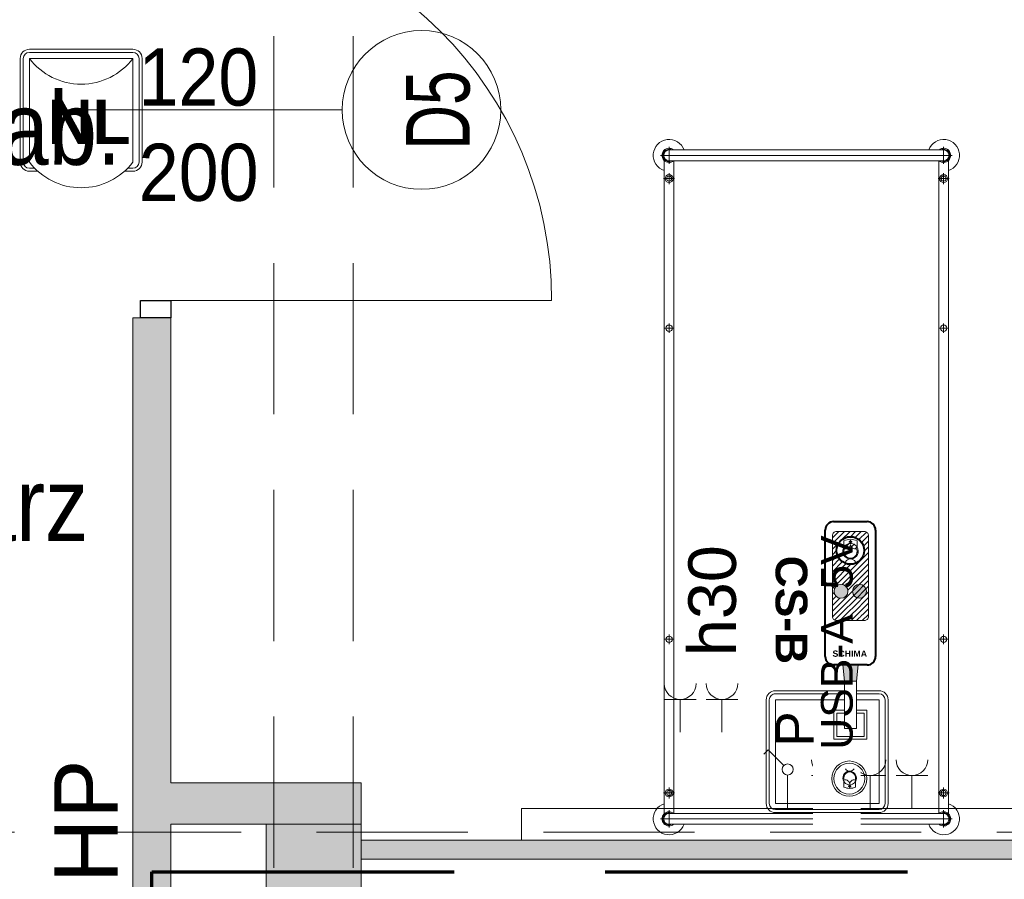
# Model space of a CAD drawing. Header units: centimetres. Extents: x -1253 to 21770, y -8842 to 3590.
# Tile 110 of 120: x 495 to 805, y 1846 to 2117. Entities that reach past the tile are written whole.
import ezdxf

# ---------------------------------------------------------------- set-up
doc = ezdxf.new("R2010")
doc.units = ezdxf.units.CM
for name, pattern in [('Długa kreska', [142.875, 95.25, -47.625]), ('Hidden', [71.4375, 47.625, -23.8125]), ('Ukryte', [71.438, 47.625, -23.813])]:
    doc.linetypes.add(name, pattern=pattern)
for name, color, linetype, lineweight in [('A-ANNO-NOTE', 131, 'Continuous', 9), ('A-AREA-IDEN', 2, 'Continuous', 13), ('A-DETL', 90, 'Continuous', 9), ('A-DETL-GENF', 92, 'Continuous', 9), ('A-DETL-HDLN', 90, 'Ukryte', 9), ('A-DETL-MEDM', 33, 'Continuous', 13), ('A-DOOR', 31, 'Continuous', 13), ('A-WALL', 113, 'Continuous', 13), ('A-WALL-PATT', 111, 'Continuous', 13), ('G-ANNO-TEXT', 231, 'Continuous', 13), ('I-FURN', 30, 'Continuous', 9), ('PRZYW_Elementy_inst_przyw', 7, 'Continuous', 9), ('Q-SPCQ', 91, 'Continuous', 9), ('S-COLS', 52, 'Continuous', 13)]:
    doc.layers.add(name, color=color, linetype=linetype, lineweight=lineweight)
doc.styles.add('adam', font='arialbd.ttf')
doc.styles.add('Arial', font='arial.ttf', dxfattribs={"width": 0.9, "height": 18})
doc.styles.add('Arial_1', font='arial.ttf', dxfattribs={"width": 0.7, "height": 20})
doc.styles.add('Arial_10', font='arial.ttf', dxfattribs={"height": 20})
doc.styles.add('Arial_11', font='arial.ttf', dxfattribs={"width": 0.85, "height": 23})
doc.styles.add('Arial_4', font='arial.ttf', dxfattribs={"height": 10})
doc.styles.add('Arial_5', font='arial.ttf', dxfattribs={"height": 12})
doc.styles.add('Arial_6', font='arial.ttf', dxfattribs={"height": 15})

# ---------------------------------------------------------------- blocks, each defined once
blk = doc.blocks.new('M_Concrete-Square-Column - 300 x 300mm-1795930-6_piętro IV __13_80 m_ - stan projektowany')
at = {"layer": 'S-COLS', "lineweight": 9}
blk.add_hatch(color=254, dxfattribs=at).paths.add_polyline_path([(15, -15), (15, 15), (-15, 15), (-15, -15)], flags=0)
for p, q in [((15, 15), (-15, 15)), ((-15, 15), (-15, -15)), ((15, -15), (15, 15)), ((-15, -15), (15, -15))]:
    blk.add_line(p, q, dxfattribs=at)
blk = doc.blocks.new('łóżko 195x90 typ FAMED _102039_ - łóżko 195x90 typ FAMED _102039_-832813-6_piętro IV __13_80 m_ - stan projektowany')
at = {"layer": 'I-FURN'}
for p, q in [((-43.25, 102.02), (-43.25, 107.47)), ((-43.25, 106.45), (43.25, 106.45)), ((43.25, 102.02), (43.25, 107.47)), ((-45.98, 104.75), (45.97, 104.75)), ((-44.75, 103.1), (-44.75, -102.61)), ((-43.25, 103.05), (43.25, 103.05)), ((-41.75, -102.55), (-41.75, 103.1)), ((41.75, -102.61), (41.75, 103.05)), ((44.75, 103.1), (44.75, -102.61)), ((-45, 96.6), (-41.5, 96.6)), ((-43.25, 94.85), (-43.25, 98.35)), ((45, 96.6), (41.5, 96.6)), ((43.25, 94.85), (43.25, 98.35)), ((-43.25, 49.69), (-43.25, 46.69)), ((43.25, 49.69), (43.25, 46.69)), ((-44.75, 48.19), (-41.75, 48.19)), ((44.75, 48.19), (41.75, 48.19)), ((-43.25, -48.31), (-43.25, -51.31)), ((43.25, -48.31), (43.25, -51.31)), ((-44.75, -49.81), (-41.75, -49.81)), ((44.75, -49.81), (41.75, -49.81)), ((-43.25, -95.18), (-43.25, -98.68)), ((43.25, -95.18), (43.25, -98.68)), ((-45, -96.93), (-41.5, -96.93)), ((45, -96.93), (41.5, -96.93)), ((-43.25, -101.53), (-43.25, -106.98)), ((43.25, -101.53), (43.25, -106.98)), ((45.97, -104.25), (-45.98, -104.25)), ((-43.25, -102.55), (43.25, -102.55)), ((-43.25, -105.95), (43.25, -105.95))]:
    blk.add_line(p, q, dxfattribs=at)
for centre, radius in [((-43.25, 96.6), 1.25), ((-43.25, 96.6), 0.8), ((43.25, 96.6), 1.25), ((43.25, 96.6), 0.8), ((-43.25, 48.19), 1), ((43.25, 48.19), 1), ((-43.25, -49.81), 1), ((43.25, -49.81), 1), ((-43.25, -96.93), 1.25), ((-43.25, -96.93), 0.8), ((43.25, -96.93), 1.25), ((43.25, -96.93), 0.8)]:
    blk.add_circle(centre, radius, dxfattribs=at)
for centre, radius, start, end in [((-43.25, 104.75), 5, 19.8769, 252.5424), ((43.25, 104.75), 5, 287.4576, 160.1231), ((-43.25, 104.75), 2.23, 49.8221, 312.3887), ((-43.25, 104.75), 1.93, 62.0207, 297.9793), ((-43.25, 104.75), 1.7, 90, 270), ((43.25, 104.75), 2.23, 229.8221, 130.1779), ((43.25, 104.75), 1.93, 242.0207, 117.9793), ((43.25, 104.75), 1.7, 270, 90), ((-43.25, -104.25), 5, 107.4576, 340.1231), ((-43.25, -104.25), 2.23, 49.8221, 310.1779), ((-43.25, -104.25), 1.93, 62.0207, 297.9793), ((43.25, -104.25), 5, 199.8769, 72.5424), ((43.25, -104.25), 2.23, 229.8221, 130.1779), ((43.25, -104.25), 1.93, 242.0207, 117.9793), ((-43.25, -104.25), 1.7, 90, 270), ((43.25, -104.25), 1.7, 270, 90)]:
    blk.add_arc(centre, radius, start, end, dxfattribs=at)
blk = doc.blocks.new('Panel Gazowo Oswietleniowy 2 - Type 1-2423792-6_piętro IV __13_80 m_ - stan projektowany')
at = {"layer": 'Q-SPCQ'}
for p, q in [((-112.5, 47.33), (-102.5, 47.33)), ((-107.5, 47.33), (-107.5, 37)), ((-99.33, 47.33), (-89.33, 47.33)), ((-94.33, 47.33), (-94.33, 37)), ((-79.82, 31.43), (-81.13, 30.12)), ((-74.88, 26.48), (-79.82, 31.43)), ((-73.64, 13), (-73.64, 23.5)), ((-66.13, 23.33), (-56.13, 23.33)), ((-61.13, 23.33), (-61.13, 13)), ((-52.67, 23.33), (-42.67, 23.33)), ((-47.67, 23.33), (-47.67, 13)), ((-39.5, 23.33), (-29.5, 23.33)), ((-34.5, 23.33), (-34.5, 13)), ((-157.5, 3), (-157.5, 13)), ((-157.5, 13), (182.5, 13))]:
    blk.add_line(p, q, dxfattribs=at)
blk.add_circle((-73.64, 25.25), 1.75, dxfattribs=at)
for centre, end in [((-107.5, 52.33), 0), ((-94.33, 52.33), 0), ((-61.13, 28.33), 360), ((-47.67, 28.33), 360), ((-34.5, 28.33), 360)]:
    blk.add_arc(centre, 5, 180, end, dxfattribs=at)
blk = doc.blocks.new('DRZWI 1S - automatyczna etykieta - Drzwi 120-2381684-6_piętro IV __13_80 m_ - stan projektowany')
at = {"layer": 'A-DETL-GENF'}
for p, q in [((-65.5, 6), (-65.5, -3.5)), ((-60, 6), (-65.5, 6)), ((-60, -3.5), (-60, 6)), ((65.5, 6), (60, 6)), ((60, 6), (60, -3.5)), ((65.5, -3.5), (65.5, 6)), ((-65.5, -3.5), (-60, -3.5)), ((60, -3.5), (65.5, -3.5))]:
    blk.add_line(p, q, dxfattribs=at)
at = {"layer": 'A-DETL-MEDM', "lineweight": 25}
for p, q in [((-60, 6), (-65.5, 6)), ((-65.5, 6), (-65.5, -3.5)), ((-60, -3.5), (-60, 6)), ((60, -3.5), (60, 6)), ((60, 6), (65.5, 6)), ((65.5, 6), (65.5, -3.5)), ((-65.5, -3.5), (-60, -3.5)), ((65.5, -3.5), (60, -3.5))]:
    blk.add_line(p, q, dxfattribs=at)
at = {"layer": 'A-DOOR'}
blk.add_line((60, 6), (60, 126), dxfattribs=at)
blk.add_arc((60, 6), 120, 90, 180, dxfattribs=at)
blk = doc.blocks.new('LN-4kB')
for centre in [(0, 9.5), (0, -23.14)]:
    blk.add_arc(centre, 20.48, 217.175, 322.825)
at = {"layer": 'PRZYW_Elementy_inst_przyw'}
for p, q in [((16.32, 0), (-16.32, 0)), ((-19.2, -2.88), (-19.2, -35.52)), ((-18.24, -2.88), (-18.24, -35.52)), ((-16.32, -0.96), (16.32, -0.96)), ((18.24, -2.88), (18.24, -35.52)), ((19.2, -35.52), (19.2, -2.88)), ((-16.32, -37.44), (-14.67, -37.44)), ((-16.32, -38.4), (-13.67, -38.4)), ((13.67, -38.4), (16.32, -38.4)), ((14.67, -37.44), (16.32, -37.44))]:
    blk.add_line(p, q, dxfattribs=at)
at = {"layer": 'PRZYW_Elementy_inst_przyw', "color": 7}
for p, q in [((-16.32, -35.52), (-16.32, -2.88)), ((-16.32, -2.88), (16.32, -2.88)), ((16.32, -2.88), (16.32, -35.52))]:
    blk.add_line(p, q, dxfattribs=at)
at = {"layer": 'PRZYW_Elementy_inst_przyw'}
for centre, radius, start, end in [((-16.32, -2.88), 2.88, 90, 180), ((16.32, -2.88), 2.88, 0, 90), ((-16.32, -2.88), 1.92, 90, 180), ((16.32, -2.88), 1.92, 0, 90), ((-16.32, -35.52), 2.88, 180, 270), ((-16.32, -35.52), 1.92, 180, 270), ((16.32, -35.52), 2.88, 270, 0), ((16.32, -35.52), 1.92, 270, 0)]:
    blk.add_arc(centre, radius, start, end, dxfattribs=at)
at = {"layer": 'PRZYW_Elementy_inst_przyw', "color": 150, "lineweight": 5, "insert": (-10.49, -15.87), "char_height": 2.5, "width": 28.6554, "attachment_point": 1, "style": 'adam'}
blk.add_mtext('{\\H5.6x;\\C256;NL}', dxfattribs=at)
blk = doc.blocks.new('Ikona')
at = {"layer": 'PRZYW_Elementy_inst_przyw'}
h = blk.add_hatch(color=1, dxfattribs=at)
h.dxf.hatch_style = 1
h.paths.add_polyline_path([(-1065.97, 3801.31), (-1066.17, 3801.31), (-1066.17, 3801.08), (-1065.97, 3801.08)])
h.paths.add_polyline_path([(-1065.97, 3801.08), (-1066.17, 3801.08), (-1066.17, 3800.87), (-1065.97, 3800.87)])
h.paths.add_polyline_path([(-1065.74, 3801.08), (-1065.97, 3801.08), (-1065.97, 3800.87), (-1065.74, 3800.87)])
h.paths.add_polyline_path([(-1066.17, 3801.08), (-1066.41, 3801.08), (-1066.41, 3800.87), (-1066.17, 3800.87)])
h.paths.add_polyline_path([(-1065.97, 3800.87), (-1066.17, 3800.87), (-1066.17, 3800.64), (-1065.97, 3800.64)])
at = {"layer": 'PRZYW_Elementy_inst_przyw', "color": 1}
for p, q in [((-1067.65, 3799.71), (-1067.65, 3801.21)), ((-1064.49, 3799.71), (-1064.49, 3801.21))]:
    blk.add_line(p, q, dxfattribs=at)
for points in [[(-1065.74, 3801.08), (-1065.74, 3800.87), (-1066.41, 3800.87), (-1066.41, 3801.08)], [(-1066.17, 3801.31), (-1065.97, 3801.31), (-1065.97, 3800.64), (-1066.17, 3800.64)]]:
    blk.add_lwpolyline(points, close=True, dxfattribs=at)
for centre, radius, start, end in [((-1066.07, 3798.03), 3.55, 63.5398, 116.4602), ((-1066.07, 3798.74), 1.85, 31.7978, 276.8309), ((-1066.06, 3798.68), 1.6, 156.7793, 23.2207), ((-1066.07, 3798.72), 1.65, 89.6447, 89.8927), ((-1066.08, 3798.74), 1.86, 277.2029, 31.4258), ((-1066.07, 3795.45), 1.43, 32.8175, 147.1825)]:
    blk.add_arc(centre, radius, start, end, dxfattribs=at)
at = {"layer": 'PRZYW_Elementy_inst_przyw', "color": 1, "lineweight": 5}
for centre, start, end in [((-1067.2, 3800.4), 253.1892, 358.3615), ((-1064.92, 3800.4), 181.6385, 286.8108)]:
    blk.add_arc(centre, 1.14, start, end, dxfattribs=at)
blk = doc.blocks.new('CS-B')
at = {"layer": 'PRZYW_Elementy_inst_przyw', "lineweight": 5}
for color, points in [(252, [(-9.2, -41.4), (-5.42, -41.4), (-4.88, -46.5), (-9.75, -46.5)]), (256, [(-2.15, -69.7, 1), (-6.52, -69.7, 1)])]:
    blk.add_hatch(color=color, dxfattribs=at).paths.add_polyline_path(points)
h = blk.add_hatch(dxfattribs=at)
h.set_pattern_fill('ANSI31', color=252, scale=0.395406, angle=180, style=0)
h.set_pattern_definition([(225, (-523.8423, 9872.2787), (0.88771144, -0.88771144), [])])
h.paths.add_polyline_path([(-11.68, -60.46), (-2.94, -60.46, -0.414214), (-1.62, -61.77), (-1.62, -87.24, -0.414214), (-2.94, -88.55), (-11.68, -88.55, -0.414214), (-13, -87.24), (-13, -61.77, -0.414214)])
h.paths.add_polyline_path([(-2.96, -82.55, 1), (-11.66, -82.55, 1)], flags=16)
h.paths.add_polyline_path([(-2.15, -69.7, 1), (-6.52, -69.7, 1)], flags=16)
h.paths.add_polyline_path([(-9.41, -83.63, 1.700181), (-7.33, -79.89, 0.030049), (-7.62, -79.91, 0.544216)], flags=0)
h.paths.add_polyline_path([(-5.4, -83.1, 1.517175), (-9.28, -83.1, -0.49408), (-7.34, -84.49, -0.49408)], flags=0)
h.paths.add_polyline_path([(-7.77, -85.42), (-7.46, -85.42), (-7.46, -85.73), (-7.19, -85.73), (-7.19, -85.42), (-6.88, -85.42), (-6.88, -85.16), (-7.19, -85.16), (-7.19, -84.85), (-7.46, -84.85), (-7.46, -85.16), (-7.77, -85.16)], flags=0)
h = blk.add_hatch(color=256, dxfattribs=at)
edge = h.paths.add_edge_path()
edge.add_arc((-10.15, -69.7), 2.18, 0, 360)
at = {"layer": 'PRZYW_Elementy_inst_przyw'}
for p, q in [((16.32, 0), (-16.32, 0)), ((-19.2, -2.88), (-19.2, -22.6)), ((-18.24, -2.88), (-18.24, -22.35)), ((18.24, -2.88), (18.24, -35.52)), ((19.2, -35.52), (19.2, -2.88)), ((-19.2, -22.6), (-19.2, -35.52)), ((-18.24, -22.35), (-18.24, -35.52)), ((-16.32, -37.44), (-9.2, -37.44)), ((-16.32, -38.4), (-9.2, -38.4)), ((-5.42, -37.44), (16.32, -37.44)), ((-5.42, -38.4), (16.32, -38.4))]:
    blk.add_line(p, q, dxfattribs=at)
at = {"layer": 'PRZYW_Elementy_inst_przyw', "color": 0}
blk.add_line((-16.32, -0.96), (16.32, -0.96), dxfattribs=at)
at = {"layer": 'PRZYW_Elementy_inst_przyw', "color": 252}
for p, q in [((-9.75, -46.5), (-9.2, -41.4)), ((-5.91, -41.4), (-8.71, -41.4)), ((-4.88, -46.5), (-5.42, -41.4))]:
    blk.add_line(p, q, dxfattribs=at)
at = {"layer": 'PRZYW_Elementy_inst_przyw', "lineweight": 40}
for p, q in [((-12.6, -46.5), (-2.02, -46.5)), ((-15.24, -89), (-15.24, -49.13)), ((0.62, -49.13), (0.62, -89)), ((-2.02, -91.64), (-12.6, -91.64))]:
    blk.add_line(p, q, dxfattribs=at)
at = {"layer": 'PRZYW_Elementy_inst_przyw', "color": 7}
for points in [[(-16.32, -21.91), (-16.32, -2.88), (16.32, -2.88), (16.32, -35.52), (-5.42, -35.52)], [(-9.2, -35.52), (-16.32, -35.52), (-16.32, -21.91)]]:
    blk.add_lwpolyline(points, dxfattribs=at)
at = {"layer": 'PRZYW_Elementy_inst_przyw', "linetype": 'Continuous', "lineweight": 5}
blk.add_lwpolyline([(-9.2, -32.3), (-12.52, -32.3), (-12.52, -23.11), (-2.09, -23.11), (-2.09, -32.3), (-5.42, -32.3)], dxfattribs=at)
at = {"layer": 'PRZYW_Elementy_inst_przyw', "linetype": 'Hidden', "lineweight": 5}
blk.add_lwpolyline([(-9.2, -31.34), (-11.63, -31.34), (-11.63, -23.97), (-2.99, -23.97), (-2.99, -31.34), (-5.42, -31.34)], dxfattribs=at)
at = {"layer": 'PRZYW_Elementy_inst_przyw', "lineweight": 5}
blk.add_lwpolyline([(-9.2, -26.45), (-5.42, -26.45), (-5.42, -41.4), (-9.2, -41.4)], close=True, dxfattribs=at)
at = {"layer": 'PRZYW_Elementy_inst_przyw'}
blk.add_lwpolyline([(-2.94, -60.46, -0.414214), (-1.62, -61.77), (-1.62, -87.24, -0.414214), (-2.94, -88.55), (-11.68, -88.55, -0.414214), (-13, -87.24), (-13, -61.77, -0.414214), (-11.68, -60.46)], format="xyb", close=True, dxfattribs=at)
at = {"layer": 'PRZYW_Elementy_inst_przyw', "lineweight": 5}
for radius in [5.55, 4.87]:
    blk.add_circle((-6.96, -10.7), radius, dxfattribs=at)
at = {"layer": 'PRZYW_Elementy_inst_przyw'}
for centre in [(-10.15, -69.7), (-4.34, -69.7)]:
    blk.add_circle(centre, 2.18, dxfattribs=at)
at = {"layer": 'PRZYW_Elementy_inst_przyw', "lineweight": 40}
blk.add_circle((-7.31, -82.55), 4.35, dxfattribs=at)
at = {"layer": 'PRZYW_Elementy_inst_przyw'}
for centre, radius, start, end in [((-16.32, -2.88), 2.88, 90, 180), ((16.32, -2.88), 2.88, 0, 90), ((-16.32, -35.52), 2.88, 180, 270), ((-16.32, -35.52), 1.92, 180, 270), ((16.32, -35.52), 2.88, 270, 0), ((16.32, -35.52), 1.92, 270, 0)]:
    blk.add_arc(centre, radius, start, end, dxfattribs=at)
at = {"layer": 'PRZYW_Elementy_inst_przyw', "color": 0}
for centre, start, end in [((-16.32, -2.88), 90, 180), ((16.32, -2.88), 0, 90)]:
    blk.add_arc(centre, 1.92, start, end, dxfattribs=at)
at = {"layer": 'PRZYW_Elementy_inst_przyw', "lineweight": 40}
for centre, start, end in [((-12.6, -49.13), 90, 180), ((-2.02, -49.13), 0, 90), ((-12.6, -89), 180, 270), ((-2.02, -89), 270, 0)]:
    blk.add_arc(centre, 2.64, start, end, dxfattribs=at)
at = {"layer": 'PRZYW_Elementy_inst_przyw', "lineweight": 5, "xscale": 1.155937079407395, "yscale": 1.155937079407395, "zscale": 1.155937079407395}
blk.add_blockref('Ikona', (1225.21, -4402), dxfattribs=at)
at = {"layer": 'PRZYW_Elementy_inst_przyw', "lineweight": 5, "xscale": 1.318019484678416, "yscale": 1.318019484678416, "zscale": 1.318019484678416, "rotation": 180}
blk.add_blockref('Ikona', (-1412.43, 4924.47), dxfattribs=at)
at = {"layer": 'PRZYW_Elementy_inst_przyw', "insert": (-1.67, -51.05), "char_height": 3.295, "width": 10.5574, "attachment_point": 1, "rotation": 180, "style": 'adam'}
blk.add_mtext('{\\H0.6x;SCHIMA}', dxfattribs=at)
at = {"layer": 'PRZYW_Elementy_inst_przyw', "lineweight": 5, "insert": (6.26, -80.92), "char_height": 2.5, "width": 68.9633, "attachment_point": 1, "rotation": 90, "style": 'adam'}
blk.add_mtext('{\\H4x;CS-B}', dxfattribs=at)

msp = doc.modelspace()

# ---------------------------------------------------------------- hatches: boundary and pattern name
at = {"layer": 'A-WALL-PATT'}
h = msp.add_hatch(color=9, dxfattribs=at)
h.paths.add_polyline_path([(542.38, 132.33), (542.38, 139.33), (530.38, 139.33), (530.38, 132.33)], flags=0)
h.paths.add_polyline_path([(542.38, 250.33), (542.38, 465.83), (530.38, 465.83), (530.38, 250.33)], flags=0)
h.paths.add_polyline_path([(530.38, 657.83), (542.38, 657.83), (542.38, 660.33), (530.38, 660.33)], flags=0)
h.paths.add_polyline_path([(530.38, 781.33), (542.38, 781.33), (542.38, 1102.83), (530.38, 1102.83), (530.38, 788.28)], flags=0)
h.paths.add_polyline_path([(530.38, 1312.83), (542.38, 1312.83), (542.38, 1431.33), (530.38, 1431.33)], flags=0)
h.paths.add_polyline_path([(530.38, 1633.83), (542.38, 1633.83), (542.38, 2022.83), (530.38, 2022.83), (530.38, 1665.12)], flags=0)
h.paths.add_polyline_path([(542.38, 2173.83), (542.38, 2458.83), (530.38, 2458.83), (530.38, 2173.83)], flags=0)
h.paths.add_polyline_path([(530.38, 2593.83), (542.38, 2593.83), (542.38, 2824.33), (530.38, 2824.33), (530.38, 2634.27)], flags=0)
msp.add_hatch(color=9, dxfattribs=at).paths.add_polyline_path([(602.38, 1863.33), (602.38, 1876.33), (542.38, 1876.33), (542.38, 1863.33), (572.38, 1863.33)], flags=0)
h = msp.add_hatch(color=9, dxfattribs=at)
h.paths.add_polyline_path([(1172.38, 1852.33), (1172.38, 1858.33), (602.38, 1858.33), (602.38, 1852.33), (1100.2, 1852.33)], flags=0)
h.paths.add_polyline_path([(1203.38, 1852.33), (1203.38, 1858.33), (1202.38, 1858.33), (1202.38, 1852.33)], flags=0)

# ---------------------------------------------------------------- linework, layer by layer
at = {"layer": 'A-ANNO-NOTE', "lineweight": 13}
msp.add_line((506.38, 2088.33), (596.38, 2088.33), dxfattribs=at)
msp.add_line((506.38, 2088.33), (596.38, 2088.33), dxfattribs=at)
msp.add_circle((621.38, 2088.33), 25, dxfattribs=at)
at = {"layer": 'A-DETL', "linetype": 'Długa kreska', "lineweight": 70}
for p, q in [((536.38, 1678), (536.38, 1848.33)), ((536.38, 1848.33), (1232.38, 1848.33))]:
    msp.add_line(p, q, dxfattribs=at)
at = {"layer": 'A-DETL-HDLN'}
for p, q in [((574.88, 420.83), (574.88, 2793.33)), ((599.88, 420.83), (599.88, 2793.33))]:
    msp.add_line(p, q, dxfattribs=at)
at = {"layer": 'A-WALL', "lineweight": 9}
for p, q in [((532.88, 2022.83), (530.38, 2022.83)), ((530.38, 2022.83), (530.38, 1680.33)), ((542.38, 1876.33), (542.38, 2022.83)), ((602.38, 1876.33), (542.38, 1876.33)), ((602.38, 1863.33), (602.38, 1876.33)), ((542.38, 1833.33), (542.38, 1863.33)), ((542.38, 1863.33), (572.38, 1863.33)), ((1172.38, 1858.33), (602.38, 1858.33)), ((602.38, 1852.33), (1172.38, 1852.33))]:
    msp.add_line(p, q, dxfattribs=at)

# ---------------------------------------------------------------- block references
at = {"layer": 'A-DOOR', "rotation": 269.9999999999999}
msp.add_blockref('DRZWI 1S - automatyczna etykieta - Drzwi 120-2381684-6_piętro IV __13_80 m_ - stan projektowany', (536.38, 2088.33), dxfattribs=at)
at = {"layer": 'I-FURN', "rotation": 180}
msp.add_blockref('łóżko 195x90 typ FAMED _102039_ - łóżko 195x90 typ FAMED _102039_-832813-6_piętro IV __13_80 m_ - stan projektowany', (742.63, 1969.77), dxfattribs=at)
at = {"layer": 'PRZYW_Elementy_inst_przyw', "color": 252, "lineweight": 5}
msp.add_blockref('LN-4kB', (514.13, 2107.43), dxfattribs=at)
at = {"layer": 'Q-SPCQ'}
msp.add_blockref('Panel Gazowo Oswietleniowy 2 - Type 1-2423792-6_piętro IV __13_80 m_ - stan projektowany', (810.38, 1855.33), dxfattribs=at)
at = {"layer": 'S-COLS', "lineweight": 9}
msp.add_blockref('M_Concrete-Square-Column - 300 x 300mm-1795930-6_piętro IV __13_80 m_ - stan projektowany', (587.38, 1848.33), dxfattribs=at)

# ---------------------------------------------------------------- texts
at = {"layer": 'A-ANNO-NOTE', "lineweight": 211, "char_height": 18, "width": 38.07, "attachment_point": 5, "line_spacing_factor": 0.936439, "style": 'Arial'}
for s, insert in [('\\pxqc,t6.35,12.7,19.05,25.4,31.75,38.1,44.45,50.8,57.15,63.5,69.85,76.2,82.55,88.9,95.25,101.6,107.95,114.3,120.65,127,133.35,139.7,146.05,152.4,158.75,165.1,171.45,177.8,184.15,190.5,196.85,203.2;{120}', (551.07, 2098.56)), ('\\pxqc,t6.35,12.7,19.05,25.4,31.75,38.1,44.45,50.8,57.15,63.5,69.85,76.2,82.55,88.9,95.25,101.6,107.95,114.3,120.65,127,133.35,139.7,146.05,152.4,158.75,165.1,171.45,177.8,184.15,190.5,196.85,203.2;{200}', (551.16, 2068.56))]:
    msp.add_mtext(s, dxfattribs=dict(at, insert=insert))
at = {"layer": 'A-ANNO-NOTE', "lineweight": 211, "insert": (626.67, 2088.26), "char_height": 20, "width": 25.97, "attachment_point": 5, "rotation": 90, "line_spacing_factor": 0.936439, "style": 'Arial_1'}
msp.add_mtext('\\pxqc,t4.445,8.89,13.335,17.78,22.225,26.67,31.115,35.56,40.005,44.45,48.895,53.34,57.785,62.23,66.675,71.12,75.565,80.01,84.455,88.9,93.345,97.79,102.235,106.68,111.125,115.57,120.015,124.46,128.905,133.35,137.795,142.24;{D5}', dxfattribs=at)
at = {"layer": 'A-AREA-IDEN', "color": 0, "char_height": 23, "attachment_point": 7, "line_spacing_factor": 0.936439, "style": 'Arial_11'}
for s, insert, width in [('\\pxt3.69565,7.3913,11.08696,14.78261,18.47826,22.17391,25.86957,29.56522,33.26087,36.95652,40.65217,44.34783,48.04348,51.73913,55.43478,59.13043,62.82609,66.52174,70.21739,73.91304,77.6087,81.30435,85,88.69565,92.3913,96.08696,99.78261,103.47826,107.17391,110.86957,114.56522,118.26087;{Gab.\\Pdiag-zab.}', (414.35, 2064.1), 111.86), ('\\pxt3.69565,7.3913,11.08696,14.78261,18.47826,22.17391,25.86957,29.56522,33.26087,36.95652,40.65217,44.34783,48.04348,51.73913,55.43478,59.13043,62.82609,66.52174,70.21739,73.91304,77.6087,81.30435,85,88.69565,92.3913,96.08696,99.78261,103.47826,107.17391,110.86957,114.56522,118.26087;{Korytarz}', (414.71, 1945.65), 100.64)]:
    msp.add_mtext(s, dxfattribs=dict(at, insert=insert, width=width))
at = {"layer": 'G-ANNO-TEXT', "color": 7, "insert": (505.67, 1844.89), "char_height": 20, "width": 40.804, "attachment_point": 1, "rotation": 90, "line_spacing_factor": 0.936439, "style": 'Arial_10'}
msp.add_mtext('\\pxt6.35,12.7,19.05,25.4,31.75,38.1,44.45,50.8,57.15,63.5,69.85,76.2,82.55,88.9,95.25,101.6,107.95,114.3,120.65,127,133.35,139.7,146.05,152.4,158.75,165.1,171.45,177.8,184.15,190.5,196.85,203.2;{HP}', dxfattribs=at)

# ---------------------------------------------------------------- next in the draw order: texts
at = {"layer": 'A-ANNO-NOTE', "lineweight": 13, "rotation": 90, "line_spacing_factor": 0.936439, "bg_fill": 3, "box_fill_scale": 1.25, "bg_fill_color": 256, "bg_fill_true_color": 13158600, "bg_fill_transparency": 0}
for s, insert, char_height, width, attachment_point, style in [('\\pxqc,t12.7,25.4,38.1,50.8,63.5,76.2,88.9,101.6,114.3,127,139.7,152.4,165.1,177.8,190.5,203.2,215.9,228.6,241.3,254,266.7,279.4,292.1,304.8,317.5,330.2,342.9,355.6,368.3,381,393.7,406.4;{USB-A  5V}', (752.3, 1920.56), 10, 113.1, 5, 'Arial_4'), ('\\pxt8.46667,16.93333,25.4,33.86667,42.33333,50.8,59.26667,67.73333,76.2,84.66667,93.13333,101.6,110.06667,118.53333,127,135.46667,143.93333,152.4,160.86667,169.33333,177.8,186.26667,194.73333,203.2,211.66667,220.13333,228.6,237.06667,245.53333,254,262.46667,270.93333;{h30}', (705.44, 1916.27), 15, 36.764, 1, 'Arial_6')]:
    msp.add_mtext(s, dxfattribs=dict(at, insert=insert, char_height=char_height, width=width, attachment_point=attachment_point, style=style))

# ---------------------------------------------------------------- next in the draw order: linework, layer by layer
at = {"layer": 'A-DETL-HDLN'}
msp.add_line((-1197.62, 1860.83), (1172.38, 1860.83), dxfattribs=at)

# ---------------------------------------------------------------- next in the draw order: block references
at = {"layer": 'PRZYW_Elementy_inst_przyw', "lineweight": 5, "rotation": 180}
msp.add_blockref('CS-B', (749.2, 1867), dxfattribs=at)

# ---------------------------------------------------------------- next in the draw order: texts
at = {"layer": 'A-ANNO-NOTE', "lineweight": 13, "insert": (738.98, 1893.32), "char_height": 12, "width": 12.019, "attachment_point": 5, "rotation": 90, "line_spacing_factor": 0.936439, "style": 'Arial_5'}
msp.add_mtext('\\pxqc,t10.58333,21.16667,31.75,42.33333,52.91667,63.5,74.08333,84.66667,95.25,105.83333,116.41667,127,137.58333,148.16667,158.75,169.33333,179.91667,190.5,201.08333,211.66667,222.25,232.83333,243.41667,254,264.58333,275.16667,285.75,296.33333,306.91667,317.5,328.08333,338.66667;{P}', dxfattribs=at)

doc.saveas('drawing.dxf')
